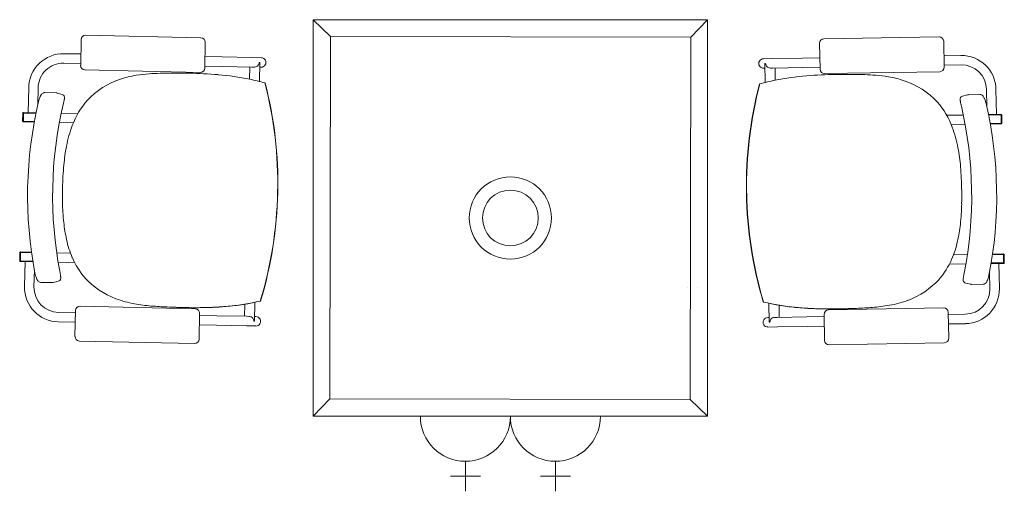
# Model space of a CAD drawing. Header units: millimetres. Extents: x -750 to 57307, y -2234 to 18901.
# Tile 8 of 102: x 6285 to 8175, y 2351 to 3256. Entities that reach past the tile are written whole.
import ezdxf

# ---------------------------------------------------------------- set-up
doc = ezdxf.new("R2010")
doc.units = ezdxf.units.MM
doc.header["$MEASUREMENT"] = 0
doc.layers.add('GREY SCALE', color=9, linetype='Continuous', lineweight=0, true_color=0x808080)
doc.layers.add('GREYSCALE', color=9, linetype='Continuous', lineweight=0, true_color=0x808080)

# ---------------------------------------------------------------- blocks, each defined once
blk = doc.blocks.new('FLOOR PLAN')
at = {"layer": 'GREYSCALE'}
for p, q in [((6848.5, 3256), (6881.9, 3223.9)), ((7605.4, 3256), (7573.3, 3222.6)), ((6403.2, 3217.8), (6402.2, 3168.2)), ((6633, 3221.5), (6411.9, 3226.1)), ((6640.3, 3163.2), (6641.3, 3212.8)), ((7828.8, 3219.2), (8049.8, 3222.9)), ((8058.5, 3214.5), (8059.4, 3164.9)), ((7821.2, 3160.9), (7820.4, 3210.5)), ((6370, 3190.8), (6402.6, 3190.2)), ((6640.8, 3185.2), (6673.9, 3184.5)), ((6731, 3183.3), (6673.9, 3184.5)), ((6731, 3183.3), (6749, 3183)), ((7730.6, 3181.4), (7712.6, 3181.1)), ((7730.6, 3181.4), (7787.7, 3182.3)), ((7820.8, 3182.9), (7787.7, 3182.3)), ((8091.6, 3187.5), (8059, 3186.9)), ((6369.7, 3172.7), (6402.3, 3172)), ((6410.5, 3159.5), (6631.6, 3154.9)), ((6640.4, 3167.1), (6673.5, 3166.4)), ((6730.6, 3165.2), (6673.5, 3166.4)), ((6726.6, 3165.3), (6726.1, 3142)), ((6730.6, 3165.2), (6735.6, 3165.1)), ((6744.9, 3174), (6744.9, 3174)), ((6746.3, 3173.9), (6744.9, 3174)), ((6746.3, 3173.8), (6745.5, 3137.6)), ((6746.1, 3164.9), (6748.6, 3164.8)), ((6746.3, 3173.8), (6746.3, 3173.8)), ((7715.4, 3163), (7712.9, 3162.9)), ((7715.3, 3172), (7716.7, 3172.1)), ((7715.3, 3171.9), (7715.9, 3135.7)), ((7715.3, 3171.9), (7715.3, 3171.9)), ((7716.7, 3172.1), (7716.7, 3172.1)), ((7730.9, 3163.2), (7725.9, 3163.1)), ((7730.9, 3163.2), (7788, 3164.2)), ((7735, 3163.3), (7735.3, 3140)), ((7821.1, 3164.7), (7788, 3164.2)), ((8051, 3156.2), (7829.9, 3152.5)), ((8091.9, 3169.3), (8059.3, 3168.8)), ((6301.4, 3077.8), (6302.4, 3126)), ((6319.9, 3092.6), (6320.6, 3125.6)), ((6755.8, 3134.7), (6755.8, 3134.7)), ((6756.2, 3134.7), (6756.2, 3134.7)), ((7705.2, 3132.8), (7705.2, 3132.8)), ((7705.6, 3132.8), (7705.6, 3132.8)), ((8141.3, 3089), (8140.8, 3122)), ((8159.7, 3074.1), (8158.9, 3122.4)), ((6355.3, 3115.6), (6333.3, 3116)), ((6355.3, 3115.6), (6355.3, 3115.6)), ((6356.9, 3115.3), (6366.6, 3112.6)), ((8104.4, 3111.9), (8094.8, 3109.2)), ((8106, 3112.1), (8128, 3112.5)), ((8106, 3112.1), (8106, 3112.1)), ((6368.7, 3093.3), (6368.7, 3093.3)), ((8092.5, 3089.9), (8092.5, 3089.9)), ((6291.1, 3076.8), (6290.7, 3061)), ((6292.3, 3076.8), (6291.9, 3061)), ((6316.6, 3077.4), (6292.3, 3077.9)), ((6292.6, 3076.8), (6292.3, 3061)), ((6316.4, 3076.3), (6292.3, 3076.8)), ((6292.6, 3076.8), (6316.4, 3076.3)), ((6365, 3076.4), (6396.7, 3075.8)), ((8096.2, 3073), (8064.5, 3072.5)), ((8144.6, 3073.8), (8168.9, 3074.3)), ((8168.6, 3073.1), (8144.8, 3072.7)), ((8144.8, 3072.7), (8168.9, 3073.1)), ((8168.6, 3073.1), (8168.8, 3057.3)), ((8168.9, 3073.1), (8169.2, 3057.3)), ((8170.1, 3073.1), (8170.4, 3057.3)), ((6291.9, 3061), (6292.3, 3061)), ((6291.9, 3059.8), (6313.1, 3059.4)), ((6292.3, 3061), (6313.3, 3060.5)), ((6388, 3057.8), (6361.4, 3058.4)), ((8073.1, 3054.5), (8099.7, 3054.9)), ((8168.8, 3057.3), (8147.8, 3056.9)), ((8169.2, 3056.1), (8148, 3055.8)), ((8169.2, 3057.3), (8168.8, 3057.3)), ((6780.2, 2924.8), (6780.1, 2924.8)), ((6780.1, 2924.8), (6780.2, 2924.8)), ((6780.1, 2924.8), (6780.1, 2924.8)), ((6780.2, 2924.8), (6780.6, 2924.7)), ((6780.2, 2924.8), (6780.6, 2924.7)), ((6780.2, 2924.8), (6780.2, 2924.8)), ((6780.6, 2924.7), (6780.6, 2924.7)), ((7680.4, 2923), (7679.9, 2923)), ((7679.9, 2923), (7679.9, 2923)), ((7680.4, 2923), (7679.9, 2923)), ((7680.4, 2923), (7680.5, 2923)), ((7680.5, 2923), (7680.4, 2923)), ((7680.4, 2923), (7680.4, 2923)), ((7680.5, 2923), (7680.5, 2923)), ((6285.5, 2809), (6285.2, 2793.2)), ((6286.7, 2808.9), (6286.4, 2793.2)), ((6307.8, 2809.7), (6286.7, 2810.1)), ((6308, 2808.5), (6286.7, 2809)), ((6287, 2808.9), (6286.7, 2793.2)), ((6287, 2808.9), (6308, 2808.5)), ((6356.1, 2808.7), (6382.7, 2808.1)), ((8104, 2805.3), (8077.4, 2804.8)), ((8173.1, 2805.2), (8152.1, 2804.9)), ((8152.1, 2804.9), (8173.4, 2805.2)), ((8152.3, 2806.1), (8173.4, 2806.4)), ((8173.1, 2805.2), (8173.4, 2789.5)), ((8173.4, 2805.2), (8173.7, 2789.5)), ((8174.6, 2805.2), (8174.9, 2789.5)), ((6286.4, 2793.2), (6286.7, 2793.2)), ((6286.4, 2792), (6310.6, 2791.5)), ((6286.7, 2793.2), (6310.4, 2792.7)), ((6295.5, 2791.8), (6294.5, 2743.6)), ((6390.7, 2789.8), (6358.9, 2790.5)), ((8069.4, 2786.5), (8101.1, 2787.1)), ((8173.7, 2788.3), (8149.5, 2787.9)), ((8173.4, 2789.5), (8149.7, 2789.1)), ((8164.6, 2788.1), (8165.4, 2739.9)), ((8173.7, 2789.5), (8173.4, 2789.5)), ((6313.3, 2775.8), (6312.6, 2743.2)), ((6314.5, 2769.5), (6314.5, 2769.5)), ((8145.5, 2765.9), (8145.5, 2765.9)), ((8146.7, 2772.2), (8147.2, 2739.6)), ((6325.7, 2751.8), (6347.7, 2751.4)), ((6359.1, 2753.8), (6349.4, 2751.5)), ((6349.4, 2751.5), (6349.4, 2751.5)), ((7567.4, 2742.5), (7567.7, 2742.5)), ((7585.3, 2742.9), (7585.6, 2742.9)), ((8100.8, 2750.4), (8110.5, 2748.1)), ((8110.5, 2748.1), (8110.5, 2748.1)), ((8134.2, 2748.3), (8112.2, 2747.9)), ((6622.2, 2701.3), (6401.1, 2705.9)), ((6717.1, 2709.9), (6716.6, 2686.7)), ((6736.7, 2713.6), (6736, 2677.3)), ((7723, 2711.6), (7723.6, 2675.4)), ((7742.6, 2707.9), (7743, 2684.7)), ((7837.5, 2698.9), (8058.6, 2702.6)), ((6359.7, 2694.1), (6392.3, 2693.4)), ((6392.4, 2697.5), (6391.3, 2647.9)), ((6629.5, 2643), (6630.5, 2692.6)), ((6630.4, 2688.5), (6663.6, 2687.8)), ((6720.7, 2686.6), (6663.6, 2687.8)), ((6720.7, 2686.6), (6725.6, 2686.5)), ((6736.1, 2686.3), (6738.6, 2686.2)), ((7723.5, 2684.3), (7721, 2684.3)), ((7739, 2684.6), (7734, 2684.5)), ((7739, 2684.6), (7796.1, 2685.5)), ((7829.2, 2686.1), (7796.1, 2685.5)), ((7830, 2640.6), (7829.1, 2690.2)), ((8067.3, 2694.2), (8068.1, 2644.6)), ((8100, 2690.7), (8067.4, 2690.1)), ((6359.3, 2676), (6391.9, 2675.3)), ((6630.1, 2670.3), (6663.2, 2669.6)), ((6720.3, 2668.4), (6663.2, 2669.6)), ((6720.3, 2668.4), (6738.3, 2668.1)), ((6732.7, 2682.8), (6732.7, 2682.8)), ((6734.5, 2677.2), (6736, 2677.2)), ((6736, 2677.2), (6736, 2677.2)), ((7739.3, 2666.4), (7721.3, 2666.1)), ((7725.1, 2675.3), (7723.7, 2675.2)), ((7723.7, 2675.2), (7723.7, 2675.2)), ((7726.9, 2680.9), (7726.9, 2680.9)), ((7739.3, 2666.4), (7796.4, 2667.4)), ((7829.5, 2668), (7796.4, 2667.4)), ((8100.3, 2672.5), (8067.7, 2672)), ((6399.7, 2639.2), (6620.8, 2634.6)), ((8059.7, 2636), (7838.7, 2632.2)), ((6848.5, 2494.7), (6880.6, 2528.2)), ((7605.4, 2494.7), (7571.9, 2526.8)), ((7054.1, 2494.7), (7226.9, 2494.7)), ((7226.9, 2494.7), (7399.7, 2494.7)), ((7140.5, 2408.3), (7140.5, 2350.7)), ((7313.3, 2408.3), (7313.3, 2350.7)), ((7111.7, 2379.5), (7169.3, 2379.5)), ((7284.5, 2379.5), (7342.1, 2379.5))]:
    blk.add_line(p, q, dxfattribs=at)
at = {"layer": 'GREYSCALE', "ltscale": 3}
for p, q in [((6848.5, 2494.7), (6848.5, 3256)), ((6848.5, 3256), (7605.4, 3256)), ((7605.4, 3256), (7605.4, 2494.7)), ((6880.6, 2528.2), (6881.9, 3223.9)), ((6881.9, 3223.9), (7573.3, 3222.6)), ((7573.3, 3222.6), (7571.9, 2526.8)), ((7571.9, 2526.8), (6880.6, 2528.2)), ((7605.4, 2494.7), (6848.5, 2494.7))]:
    blk.add_line(p, q, dxfattribs=at)
at = {"layer": 'GREYSCALE'}
for radius in [78.9, 53.5]:
    blk.add_circle((7226.9, 2875.4), radius, dxfattribs=at)
for centre, radius, start, end in [((6368.7, 3124.6), 66.2, 88.8073, 178.8073), ((8092.7, 3121.2), 66.2, 0.9673, 90.9673), ((6368.7, 3124.6), 48.1, 88.8073, 178.8073), ((6735.6, 3174.3), 9.3, 320.8683, 357.8519), ((6736.7, 3174), 9.56, 358.8283, 359.6111), ((7724.8, 3172.1), 9.56, 180.1635, 180.9463), ((7726, 3172.4), 9.3, 181.9227, 218.9064), ((8092.7, 3121.2), 48.1, 0.9673, 90.9673), ((6525.5, 2998.3), 151.1, 108.0651, 137.1028), ((6539.9, 2956.1), 195.7, 99.1479, 108.2188), ((6553.9, 2872.7), 280.2, 94.1955, 99.2786), ((6566.4, 2716), 437.4, 91.5545, 94.3225), ((6578.3, 2315.7), 837.9, 90.0343, 91.6284), ((6581.2, 1523.6), 1630, 88.9733, 90.1167), ((6595.5, 2313.2), 840.3, 85.1852, 88.9881), ((6622.4, 2629.1), 523.2, 78.4994, 85.211), ((6639.4, 2721.7), 429, 74.2667, 78.2647), ((7820.4, 2719.4), 429, 101.5099, 105.5079), ((7837, 2626.7), 523.2, 94.5636, 101.2753), ((7862.6, 2310.7), 840.3, 90.7865, 94.5894), ((7873.9, 1521), 1630, 89.658, 90.8014), ((7879.8, 2313.1), 837.9, 88.1463, 89.7404), ((7893.4, 2713.4), 437.4, 85.4521, 88.2202), ((7906.4, 2870), 280.2, 80.4961, 85.5792), ((7920.8, 2953.3), 195.7, 71.5558, 80.6268), ((7935.3, 2995.5), 151.1, 42.6719, 71.7095), ((6005, 2940.9), 775.4, 358.807, 14.4755), ((6005.9, 2940.9), 774.9, 358.8073, 14.4853), ((8454.7, 2936.1), 774.9, 165.2893, 180.9674), ((8455.6, 2936.1), 775.4, 165.2991, 180.9677), ((6379.8, 3085.1), 60, 160.6098, 166.7439), ((6364.7, 3090.4), 44, 155.8299, 160.572), ((6351.8, 3096.1), 29.9, 151.949, 155.7212), ((6341.1, 3101.9), 17.8, 142.6038, 152.306), ((6335.1, 3106.5), 10.2, 128.831, 142.4771), ((6333.4, 3108.6), 7.45, 104.9097, 128.7466), ((6333.2, 3109.2), 6.85, 88.9449, 104.4939), ((6355.1, 3108.9), 6.68, 74.4108, 88.7671), ((6364.9, 3106.7), 6.23, 15.892, 74.1917), ((6174.9, 3140.3), 199.5, 347.2928, 348.1572), ((6265.3, 3121.4), 107.1, 348.1155, 349.5161), ((6324.5, 3110.5), 46.9, 349.5025, 351.5655), ((6363.6, 3106.3), 7.53, 359.7999, 15.9671), ((6345.7, 3107.4), 25.5, 351.4389, 354.7492), ((6358.9, 3106.2), 12.2, 354.6833, 0.2809), ((6528.8, 3000.4), 152, 138.5348, 159.7542), ((8097.7, 3102.9), 7.53, 163.8076, 179.9747), ((8102.4, 3102.8), 12.2, 179.4938, 185.0913), ((8115.6, 3103.9), 25.5, 185.0254, 188.3357), ((8136.8, 3106.9), 46.9, 188.2091, 190.2721), ((8096.4, 3103.3), 6.23, 105.5829, 163.8827), ((8106.2, 3105.5), 6.68, 91.0076, 105.3639), ((8128.1, 3105.7), 6.85, 75.2807, 90.8297), ((8127.9, 3105.1), 7.45, 51.028, 74.8649), ((8126.2, 3103), 10.2, 37.2975, 50.9436), ((8120.1, 3098.4), 17.8, 27.4686, 37.1709), ((8109.4, 3092.6), 29.9, 24.0535, 27.8256), ((8096.6, 3087), 44, 19.2026, 23.9447), ((8081.4, 3081.7), 60, 13.0307, 19.1648), ((7085.2, 2918.2), 784.9, 166.6928, 190.9219), ((7112.3, 2917.6), 764, 166.709, 190.9057), ((6076.4, 3162.4), 300.4, 346.692, 347.3129), ((7932.1, 2997.7), 152, 20.0205, 41.2399), ((8196, 3117.6), 107.1, 190.2585, 191.6592), ((8286.5, 3136.2), 199.5, 191.6174, 192.4818), ((8385.1, 3157.9), 300.4, 192.4617, 193.0826), ((7348.3, 2917.2), 764, 348.8689, 13.0657), ((7375.4, 2917.6), 784.9, 348.8528, 13.0818), ((6292.3, 3076.7), 1.21, 88.8073, 178.8073), ((8168.9, 3073), 1.21, 0.9673, 90.9673), ((6292, 3061), 1.21, 178.8073, 268.8073), ((6610.2, 2968.8), 239.4, 159.4017, 169.2346), ((7850.5, 2966.4), 239.4, 10.5401, 20.3729), ((8169.1, 3057.3), 1.21, 270.9673, 0.9673), ((6738.7, 2943.8), 370.3, 169.1499, 174.8174), ((7722, 2941.9), 370.3, 4.9572, 10.6248), ((6991.1, 2922.2), 623.7, 174.9285, 178.973), ((7469.4, 2921.2), 623.7, 0.8016, 4.8461), ((7019.8, 2918.1), 652.5, 178.6632, 181.0651), ((7440.7, 2917.3), 652.5, 358.7096, 1.1115), ((6005, 2940.9), 775.4, 343.1392, 358.8076), ((6004.9, 2940.9), 775.4, 343.1392, 358.8076), ((6005.9, 2940.9), 774.9, 343.1293, 358.8074), ((8454.7, 2936.1), 774.9, 180.9673, 196.6453), ((8455.6, 2936.1), 775.4, 180.967, 196.6354), ((8455.7, 2936.1), 775.4, 180.967, 196.6354), ((6796.5, 2912.1), 429.2, 180.8168, 186.0845), ((7664, 2910.4), 429.2, 353.6902, 358.9578), ((6654.4, 2896.6), 286.1, 186.0115, 192.5733), ((7806.1, 2894.3), 286.1, 347.2013, 353.7631), ((6568.7, 2876.7), 198.3, 192.358, 203.007), ((7891.6, 2874.1), 198.3, 336.7677, 347.4167), ((6286.7, 2808.9), 1.21, 88.8073, 178.8073), ((6517, 2854.1), 141.7, 202.753, 221.1542), ((8173.4, 2805.2), 1.21, 0.9673, 90.9673), ((6286.4, 2793.2), 1.21, 178.8073, 268.8073), ((7943.3, 2851.3), 141.7, 318.6205, 337.0216), ((8173.7, 2789.5), 1.21, 270.9673, 0.9673), ((6372.9, 2780.7), 59.5, 190.8434, 197.0351), ((6356.9, 2775.7), 42.7, 196.9616, 201.8434), ((6344, 2770.6), 28.8, 201.8648, 205.8082), ((6083.5, 2719.3), 283.8, 9.9618, 10.9319), ((6217.7, 2742.9), 147.5, 8.8483, 9.9506), ((6295.1, 2754.8), 69.2, 6.9268, 8.914), ((6330.1, 2759.1), 33.9, 4.2784, 6.8535), ((6355.2, 2760.4), 8.76, 349.8655, 358.8104), ((6348, 2760.5), 16, 359.0792, 4.1773), ((6523.3, 2863.2), 152.6, 222.148, 249.4545), ((8129.8, 2755.6), 33.9, 172.9211, 175.4963), ((8164.8, 2751.2), 69.2, 170.8606, 172.8479), ((8242.2, 2738.9), 147.5, 169.824, 170.9263), ((8376.3, 2714.8), 283.8, 168.8428, 169.8128), ((8103.1, 2772.3), 42.7, 337.9313, 342.813), ((8087.1, 2777.3), 59.5, 342.7395, 348.9312), ((6360.7, 2742.2), 66.2, 178.8073, 268.8073), ((6360.7, 2742.2), 48.1, 178.8073, 268.8073), ((6336.7, 2767), 20.7, 205.6969, 210.7645), ((6330.1, 2763), 13, 210.5931, 219.702), ((6326.9, 2760.3), 8.76, 219.4005, 235.9165), ((6325.9, 2758.8), 6.97, 235.8614, 268.5187), ((6347.8, 2758), 6.68, 268.8411, 283.208), ((6357.6, 2759.9), 6.28, 283.5991, 350.605), ((7937, 2860.4), 152.6, 290.3202, 317.6266), ((8112, 2757), 16, 175.5973, 180.6954), ((8104.8, 2757), 8.76, 180.9643, 189.9091), ((8102.3, 2756.5), 6.28, 189.1696, 256.1755), ((8112.1, 2754.6), 6.68, 256.5667, 270.9335), ((8134, 2755.2), 6.97, 271.256, 303.9133), ((8133, 2756.7), 8.76, 303.8582, 320.3742), ((8129.9, 2759.4), 13, 320.0726, 329.1815), ((8123.3, 2763.5), 20.7, 329.0102, 334.0778), ((8115.9, 2767.1), 28.8, 333.9665, 337.9098), ((8099.2, 2738.8), 48.1, 270.9673, 0.9673), ((8099.2, 2738.8), 66.2, 270.9673, 0.9673), ((6541.1, 2911.5), 204, 249.5469, 259.8968), ((6565.1, 3045.9), 340.6, 259.8829, 265.4052), ((6600.1, 3469.8), 765.9, 265.3421, 267.6311), ((6632.6, 4126.1), 1423, 267.4148, 268.7246), ((6633.2, 4122.1), 1419.1, 267.7423, 268.227), ((6622.9, 3719), 1015.8, 268.1063, 270.029), ((6621.3, 3597.2), 894, 268.6909, 271.0546), ((6621.4, 3541.5), 838.3, 268.6821, 272.1036), ((6623.4, 3467.9), 764.7, 270.0019, 272.3969), ((6628, 3320.9), 617.6, 270.9105, 275.3888), ((6630.3, 3289.6), 586.2, 272.1297, 275.3993), ((6630.8, 3293), 589.7, 272.3826, 274.8826), ((6644.3, 3154.1), 450.1, 274.684, 283.2554), ((6644.9, 3148.7), 444.6, 275.2396, 283.2822), ((6644.7, 3149.3), 445.2, 275.3151, 283.2752), ((7817.2, 3151.8), 450.1, 256.5192, 265.0906), ((7816.6, 3146.4), 444.6, 256.4925, 264.535), ((7816.7, 3147), 445.2, 256.4995, 264.4595), ((7834.2, 3318.5), 617.6, 264.3858, 268.8641), ((7831.7, 3287.2), 586.2, 264.3753, 267.645), ((7831.2, 3290.7), 589.7, 264.8921, 267.392), ((7862.7, 3467.3), 765.9, 272.1435, 274.4326), ((7895.9, 3043.3), 340.6, 274.3694, 279.8917), ((7919.4, 2908.8), 204, 279.8779, 290.2278), ((7839.4, 3465.5), 764.7, 267.3778, 269.7727), ((7841.6, 3539.1), 838.3, 267.6711, 271.0925), ((7841.9, 3594.8), 894, 268.72, 271.0837), ((7840.8, 3716.6), 1015.8, 269.7456, 271.6683), ((7832.7, 4123.7), 1423, 271.0501, 272.3598), ((7832.1, 4119.8), 1419.1, 271.5476, 272.0323), ((6725.2, 2677.3), 9.32, 359.794, 36.7151), ((6726.9, 2677.5), 9.08, 357.9827, 358.8072), ((7732.7, 2675.5), 9.08, 180.9675, 181.7919), ((7734.4, 2675.3), 9.32, 143.0595, 179.9806), ((7140.5, 2494.7), 86.4, 180, 0), ((7313.3, 2494.7), 86.4, 180, 0)]:
    blk.add_arc(centre, radius, start, end, dxfattribs=at)
for centre, major_axis, ratio, start_param, end_param in [((6411.8, 3217.5), (-5.98, 6.24), 0.992436, -0.781602, 0.781602), ((6632.7, 3212.9), (-6.24, -5.98), 0.992436, 2.359991, 3.923195), ((6748.8, 3173.9), (-0.19, -9.07), 0.999507, 0, 3.141593), ((6410.8, 3168.1), (-6.24, -5.98), 0.992436, -0.781602, 0.781602), ((6631.7, 3163.5), (-5.98, 6.24), 0.992436, 2.359991, 3.923195), ((6735.8, 3174.2), (0.19, 9.07), 0.999507, 3.141593, 4.052444), ((6401, 2697.3), (5.98, -6.24), 0.992436, 2.359991, 3.923195), ((6621.9, 2692.7), (6.24, 5.98), 0.992436, -0.781602, 0.781602), ((6725.4, 2677.4), (-0.19, -9.07), 0.999507, 2.230741, 3.141593), ((6738.5, 2677.1), (-0.19, -9.07), 0.999507, 0, 3.141593), ((6400, 2647.8), (6.24, 5.98), 0.992436, 2.359991, 3.923195), ((6620.9, 2643.2), (5.98, -6.24), 0.992436, -0.781602, 0.781602)]:
    blk.add_ellipse(centre, major_axis=major_axis, ratio=ratio, start_param=start_param, end_param=end_param, dxfattribs=at)
at = {"layer": 'GREYSCALE', "extrusion": (0, 0, -1)}
for centre, major_axis, ratio, start_param, end_param in [((7829, 3210.6), (6.21, -6.01), 0.992436, 2.359991, 3.923195), ((8049.9, 3214.3), (6.01, 6.21), 0.992436, -0.781602, 0.781602), ((7712.8, 3172), (0.15, -9.07), 0.999507, 0, 3.141593), ((7725.8, 3172.2), (-0.15, 9.07), 0.999507, 3.141593, 4.052444), ((7829.8, 3161.1), (6.01, 6.21), 0.992436, 2.359991, 3.923195), ((8050.7, 3164.8), (6.21, -6.01), 0.992436, -0.781602, 0.781602), ((8058.7, 2694), (-6.01, -6.21), 0.992436, 2.359991, 3.923195), ((7721.1, 2675.2), (0.15, -9.07), 0.999507, 0, 3.141593), ((7734.2, 2675.4), (0.15, -9.07), 0.999507, 2.230741, 3.141593), ((7837.8, 2690.3), (-6.21, 6.01), 0.992436, -0.781602, 0.781602), ((7838.6, 2640.8), (-6.01, -6.21), 0.992436, -0.781602, 0.781602), ((8059.5, 2644.6), (-6.21, 6.01), 0.992436, 2.359991, 3.923195)]:
    blk.add_ellipse(centre, major_axis=major_axis, ratio=ratio, start_param=start_param, end_param=end_param, dxfattribs=at)

msp = doc.modelspace()

# ---------------------------------------------------------------- block references
at = {"layer": 'GREY SCALE', "ltscale": 5}
msp.add_blockref('FLOOR PLAN', (0, 0), dxfattribs=at)

doc.saveas('drawing.dxf')
